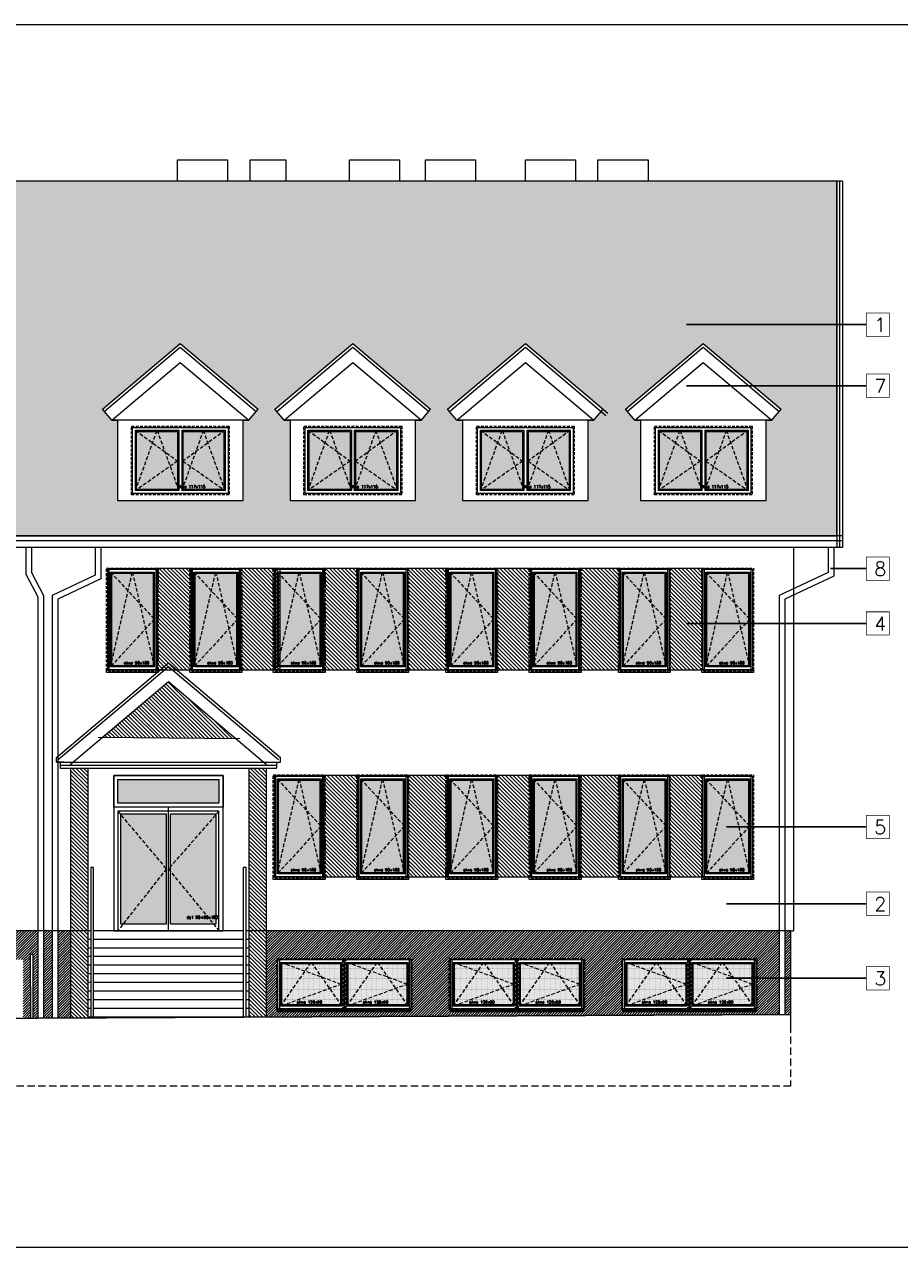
# Model space of a CAD drawing. Header units: millimetres. Extents: x 23192 to 177760, y -399809 to -79279.
# Tile 63 of 256: x 80655 to 82177, y -238865 to -236738. Entities that reach past the tile are written whole.
import ezdxf

# ---------------------------------------------------------------- set-up
doc = ezdxf.new("R2010")
doc.units = ezdxf.units.MM
for name, pattern in [('CACHE', [9.525, 6.35, -3.175]), ('CARKOVANA', [7.5, 5, -2.5]), ('HIDDEN', [9.525, 6.35, -3.175])]:
    doc.linetypes.add(name, pattern=pattern)
doc.layers.get('0').update_dxf_attribs({"lineweight": 0})
for name, color, linetype, lineweight in [('! opisy okien elewacja', 7, 'Continuous', 0), ('!! 0_ Istn-okna', 6, 'Continuous', 13), ('!! 0_ Istn-sciany', 3, 'Continuous', 30), ('!! 0_ WIDOK ELEWACJA', 4, 'Continuous', 0), ('!! 0_Istn-cienka', 4, 'Continuous', 9), ('!! 1_Hatch dach', 252, 'Continuous', 5), ('!! 2_NOWE OKNA WIDOk - remont', 140, 'Continuous', 5), ('!! 2_TYNK OBRYS', 252, 'Continuous', 13)]:
    doc.layers.add(name, color=color, linetype=linetype, lineweight=lineweight)
doc.layers.add('!! 1_ELEWACJA KOLOR', color=7, linetype='Continuous', lineweight=13, true_color=0x6888bb)
doc.layers.add('!! 2_ELEWACJA COKÓŁ', color=9, linetype='Continuous', lineweight=13, true_color=0x808080)
doc.layers.add('!!_1  OPISY ELEWACJE', color=250, linetype='Continuous')
doc.styles.add('TXT', font='simplex.shx')
pattern_1 = [(225, (130878.9713, -429739.2704), (2.24506403, -2.24506403), [])]

# ---------------------------------------------------------------- blocks, each defined once
blk = doc.blocks.new('okno 90x180')
at = {"layer": '!! 1_Hatch dach', "true_color": 0x575757}
h = blk.add_hatch(dxfattribs=at)
h.set_pattern_fill('DOTS', color=251)
h.set_pattern_definition([(0, (-9632.3096, -11392.1331), (0.79375, 1.5875), [0, -1.5875])])
h.paths.add_polyline_path([(9, -10), (81, -10), (81, -171), (9, -171)])
at = {"layer": '!! 0_ Istn-okna', "linetype": 'CARKOVANA', "lineweight": 5}
blk.add_lwpolyline([(0, -1), (90, -1), (90, -180), (0, -180)], close=True, dxfattribs=at)
at = {"layer": '!! 0_ Istn-okna'}
for points in [[(2, -3), (88, -3), (88, -178), (2, -178)], [(7, -8), (83, -8), (83, -173), (7, -173)], [(9, -10), (81, -10), (81, -171), (9, -171)], [(0, -178), (90, -178), (90, -183), (0, -183)]]:
    blk.add_lwpolyline(points, close=True, dxfattribs=at)
at = {"layer": '!! 1_Hatch dach', "color": 251, "linetype": 'CACHE', "true_color": 0x575757}
for points in [[(7, -173), (45, -8), (83, -173)], [(7, -8), (83, -90), (7, -173)]]:
    blk.add_lwpolyline(points, dxfattribs=at)
at = {"insert": (30.1, -163.6), "char_height": 5, "attachment_point": 1, "style": 'TXT'}
blk.add_mtext_dynamic_manual_height_columns('okno 90x180', width=52.63, gutter_width=75, heights=[0], dxfattribs=at)
blk = doc.blocks.new('okno 115x115')
at = {"layer": '!! 1_Hatch dach', "true_color": 0x575757}
h = blk.add_hatch(dxfattribs=at)
h.set_pattern_fill('DOTS', color=251, angle=360)
h.set_pattern_definition([(360, (-21873.4686, 1906.5186), (0.79375, 1.5875), [0, -1.5875])])
h.paths.add_polyline_path([(-12259.7, 13266.7), (-12157.7, 13266.7), (-12157.7, 13194.7), (-12259.7, 13194.7)])
h = blk.add_hatch(dxfattribs=at)
h.set_pattern_fill('ANSI31', color=251, scale=0.2, angle=360)
h.paths.add_polyline_path([(-12264.2, 13187.7), (-12153.2, 13187.7), (-12153.2, 13182.7), (-12264.2, 13182.7)])
at = {"layer": '!! 0_ Istn-okna', "linetype": 'CARKOVANA', "lineweight": 5}
blk.add_lwpolyline([(-12268.7, 13275.7), (-12148.7, 13275.7), (-12148.7, 13185.7), (-12268.7, 13185.7)], close=True, dxfattribs=at)
at = {"layer": '!! 0_ Istn-okna'}
for points in [[(-12266.7, 13273.7), (-12150.7, 13273.7), (-12150.7, 13187.7), (-12266.7, 13187.7)], [(-12261.7, 13268.7), (-12155.7, 13268.7), (-12155.7, 13192.7), (-12261.7, 13192.7)], [(-12259.7, 13266.7), (-12157.7, 13266.7), (-12157.7, 13194.7), (-12259.7, 13194.7)], [(-12266.7, 13187.7), (-12150.7, 13187.7), (-12150.7, 13182.7), (-12266.7, 13182.7)]]:
    blk.add_lwpolyline(points, close=True, dxfattribs=at)
at = {"layer": '!! 1_Hatch dach', "color": 251, "linetype": 'CACHE', "true_color": 0x575757}
for points in [[(-12261.7, 13192.7), (-12208.7, 13268.7), (-12155.7, 13192.7)], [(-12261.7, 13268.7), (-12155.7, 13230.7), (-12261.7, 13192.7)]]:
    blk.add_lwpolyline(points, dxfattribs=at)
at = {"insert": (-12234.1, 13202.1), "char_height": 5, "attachment_point": 1, "style": 'TXT'}
blk.add_mtext_dynamic_manual_height_columns('okno 120x90', width=52.63, gutter_width=75, heights=[0], dxfattribs=at)
blk = doc.blocks.new('DRZWI ZEWNETRZNE 2')
at = {"layer": '!! 1_Hatch dach', "true_color": 0x575757}
h = blk.add_hatch(dxfattribs=at)
h.set_pattern_fill('DOTS', color=251)
h.set_pattern_definition([(180, (-95, 511.8881), (-0.79375, -1.5875), [0, -1.5875])])
h.paths.add_polyline_path([(-187, -465.4), (-266.5, -465.4), (-266.5, -656.4), (-187, -656.4)])
h.paths.add_polyline_path([(-273.5, -465.4), (-353, -465.4), (-353, -656.4), (-273.5, -656.4)])
h.paths.add_polyline_path([(-182, -405.4), (-358, -405.4), (-358, -446.4), (-182, -446.4)])
at = {"layer": '!! 0_ Istn-okna'}
for p, q in [((-182, -460.4), (-358, -460.4)), ((-358, -460.4), (-358, -668.4)), ((-273.5, -465.4), (-353, -465.4)), ((-353, -465.4), (-353, -656.4)), ((-187, -465.4), (-266.5, -465.4)), ((-187, -656.4), (-187, -465.4)), ((-182, -668.4), (-182, -460.4))]:
    blk.add_line(p, q, dxfattribs=at)
for points in [[(-175, -668.4), (-175, -398.4), (-365, -398.4), (-365, -668.4)], [(-175, -668.4), (-175, -453.4), (-365, -453.4), (-365, -668.4)], [(-273.5, -656.4), (-273.5, -465.4)], [(-270, -668.4), (-270, -453.4)], [(-266.5, -656.4), (-266.5, -465.4)], [(-353, -656.4), (-273.5, -656.4)], [(-266.5, -656.4), (-187, -656.4)], [(-365, -668.4), (-175, -668.4)]]:
    blk.add_lwpolyline(points, dxfattribs=at)
for points in [[(-175, -453.4), (-365, -453.4), (-365, -398.4), (-175, -398.4)], [(-182, -446.4), (-358, -446.4), (-358, -405.4), (-182, -405.4)]]:
    blk.add_lwpolyline(points, close=True, dxfattribs=at)
at = {"layer": '!! 1_Hatch dach', "color": 251, "linetype": 'CACHE', "true_color": 0x575757}
for points in [[(-358, -460.4), (-273.5, -560.9), (-358, -668.4)], [(-182, -460.4), (-270, -560.9), (-182, -668.4)]]:
    blk.add_lwpolyline(points, dxfattribs=at)
at = {"insert": (-238.2, -642.4), "char_height": 5, "attachment_point": 1, "style": 'TXT'}
blk.add_mtext_dynamic_manual_height_columns('dz1 90+90x180', width=52.63, gutter_width=75, heights=[0], dxfattribs=at)
blk = doc.blocks.new('OKNO 175X120')
at = {"layer": '!! 1_Hatch dach', "true_color": 0x575757}
h = blk.add_hatch(dxfattribs=at)
h.set_pattern_fill('DOTS', color=251, angle=360)
h.set_pattern_definition([(360, (62583.5575, -229491.1217), (0.79375, 1.5875), [0, -1.5875])])
h.paths.add_polyline_path([(72255.6, -218171), (72255.6, -218272), (72326.9, -218272), (72326.9, -218171)])
h.paths.add_polyline_path([(72246.2, -218272), (72246.2, -218171), (72174.9, -218171), (72174.9, -218272)])
at = {"layer": '!! 0_ Istn-okna', "linetype": 'CARKOVANA', "lineweight": 5}
blk.add_lwpolyline([(72165.9, -218162), (72335.9, -218162), (72335.9, -218281), (72165.9, -218281)], close=True, dxfattribs=at)
at = {"layer": '!! 0_ Istn-okna'}
blk.add_lwpolyline([(72167.9, -218164), (72333.9, -218164), (72333.9, -218279), (72167.9, -218279)], close=True, dxfattribs=at)
for points in [[(72248.4, -218274), (72172.9, -218274), (72172.9, -218169), (72248.4, -218169)], [(72246.2, -218272), (72174.9, -218272), (72174.9, -218171), (72246.2, -218171)], [(72246.2, -218171), (72246.2, -218272)], [(72248.4, -218169), (72248.4, -218274)], [(72253.4, -218169), (72328.9, -218169), (72328.9, -218274), (72253.4, -218274)], [(72253.4, -218169), (72253.4, -218274)], [(72255.6, -218171), (72326.9, -218171), (72326.9, -218272), (72255.6, -218272)], [(72255.6, -218171), (72255.6, -218272)]]:
    blk.add_lwpolyline(points, dxfattribs=at)
at = {"layer": '!! 1_Hatch dach', "color": 251, "linetype": 'CACHE', "true_color": 0x575757}
for points in [[(72172.9, -218274), (72210.6, -218169), (72248.4, -218274)], [(72172.9, -218169), (72246.2, -218222.5), (72172.9, -218274)], [(72328.9, -218274), (72291.1, -218169), (72253.4, -218274)], [(72328.9, -218169), (72255.6, -218222.5), (72328.9, -218274)]]:
    blk.add_lwpolyline(points, dxfattribs=at)
at = {"insert": (72245.9, -218264.6), "char_height": 5, "attachment_point": 1, "style": 'TXT'}
blk.add_mtext_dynamic_manual_height_columns('okno 117x115', width=52.63, gutter_width=75, heights=[0], dxfattribs=at)

msp = doc.modelspace()

# ---------------------------------------------------------------- hatches: boundary and pattern name
at = {"layer": '!! 1_ELEWACJA KOLOR', "true_color": 0xa78758}
h = msp.add_hatch(dxfattribs=at)
h.set_pattern_fill('ANSI31', color=45, scale=1.5, angle=-90)
h.paths.add_polyline_path([(80944.75991, -237860.26576), (80944.75991, -237684.26576), (80885.75991, -237684.26576), (80885.75991, -237860.26576)])
h = msp.add_hatch(dxfattribs=at)
h.set_pattern_fill('ANSI31', color=45, scale=1.5, angle=-90)
h.paths.add_polyline_path([(81099.75991, -237860.26576), (81099.75991, -237684.26576), (81030.75991, -237684.26576), (81030.75991, -237860.26576)])
h = msp.add_hatch(dxfattribs=at)
h.set_pattern_fill('ANSI31', color=45, scale=1.5, angle=-90)
h.paths.add_polyline_path([(81234.75991, -237860.26576), (81234.75991, -237684.26576), (81175.75991, -237684.26576), (81175.75991, -237860.26576)])
h = msp.add_hatch(dxfattribs=at)
h.set_pattern_fill('ANSI31', color=45, scale=1.5, angle=-90)
h.paths.add_polyline_path([(81389.75991, -237860.26576), (81389.75991, -237684.26576), (81320.75991, -237684.26576), (81320.75991, -237860.26576)])
h = msp.add_hatch(dxfattribs=at)
h.set_pattern_fill('ANSI31', color=45, scale=1.5, angle=-90)
h.paths.add_polyline_path([(81534.75991, -237860.26576), (81534.75991, -237684.26576), (81475.75991, -237684.26576), (81475.75991, -237860.26576)])
h = msp.add_hatch(dxfattribs=at)
h.set_pattern_fill('ANSI31', color=45, scale=1.5, angle=-90)
h.paths.add_polyline_path([(81689.75991, -237860.26576), (81689.75991, -237684.26576), (81620.75991, -237684.26576), (81620.75991, -237860.26576)])
h = msp.add_hatch(dxfattribs=at)
h.set_pattern_fill('ANSI31', color=45, scale=1.5, angle=-90)
h.paths.add_polyline_path([(81834.75991, -237860.26576), (81834.75991, -237684.26576), (81775.75991, -237684.26576), (81775.75991, -237860.26576)])
h = msp.add_hatch(dxfattribs=at)
h.set_pattern_fill('ANSI31', color=45, scale=1.5, angle=-90)
h.paths.add_polyline_path([(80735.25991, -238314.26576), (80765.25991, -238314.26576), (80765.25991, -238031.26576), (80735.25991, -238031.26576)])
h.paths.add_polyline_path([(80735.25991, -238465.77354), (80765.25991, -238465.62762), (80765.25991, -238314.26576), (80735.25991, -238314.26576)])
h.paths.add_polyline_path([(80790.89225, -237977.53854), (81021.94696, -237979.50027), (80905.25991, -237880.80715)])
h = msp.add_hatch(dxfattribs=at)
h.set_pattern_fill('ANSI31', color=45, scale=1.5, angle=-90)
h.paths.add_polyline_path([(81045.25991, -238314.26576), (81075.25991, -238314.26576), (81075.25991, -238031.26576), (81045.25991, -238031.26576)])
h.paths.add_polyline_path([(81045.25991, -238464.26576), (81075.25991, -238464.11984), (81075.25991, -238314.26576), (81045.25991, -238314.26576)])
h = msp.add_hatch(dxfattribs=at)
h.set_pattern_fill('ANSI31', color=45, scale=1.5, angle=-90)
h.paths.add_polyline_path([(81234.75991, -238220.26576), (81234.75991, -238044.26576), (81175.75991, -238044.26576), (81175.75991, -238220.26576)])
h = msp.add_hatch(dxfattribs=at)
h.set_pattern_fill('ANSI31', color=45, scale=1.5, angle=-90)
h.paths.add_polyline_path([(81389.75991, -238220.26576), (81389.75991, -238044.26576), (81320.75991, -238044.26576), (81320.75991, -238220.26576)])
h = msp.add_hatch(dxfattribs=at)
h.set_pattern_fill('ANSI31', color=45, scale=1.5, angle=-90)
h.paths.add_polyline_path([(81534.75991, -238220.26576), (81534.75991, -238044.26576), (81475.75991, -238044.26576), (81475.75991, -238220.26576)])
h = msp.add_hatch(dxfattribs=at)
h.set_pattern_fill('ANSI31', color=45, scale=1.5, angle=-90)
h.paths.add_polyline_path([(81689.75991, -238220.26576), (81689.75991, -238044.26576), (81620.75991, -238044.26576), (81620.75991, -238220.26576)])
h = msp.add_hatch(dxfattribs=at)
h.set_pattern_fill('ANSI31', color=45, scale=1.5, angle=-90)
h.paths.add_polyline_path([(81834.75991, -238220.26576), (81834.75991, -238044.26576), (81775.75991, -238044.26576), (81775.75991, -238220.26576)])
at = {"layer": '!! 1_Hatch dach', "true_color": 0x990000}
h = msp.add_hatch(dxfattribs=at)
h.set_pattern_fill('AR-B88', color=14, scale=0.1, angle=180)
h.paths.add_polyline_path([(79303.25991, -237613.0165), (79303.25991, -237627.22212), (82067.25991, -237627.22212), (82067.25991, -237010.26576), (75781.25991, -237010.26576), (75781.25991, -237627.22212), (77951.25991, -237627.22212), (77951.25991, -237891.63335), (78244.25991, -237891.63335), (78244.25991, -237647.85452), (78174.25991, -237647.85452), (78174.25991, -237635.86593), (78159.25991, -237635.86593), (78159.25991, -237613.0165), (78731.25991, -237109.6565)])
h.paths.add_polyline_path([(79511.5687, -237292.80212), (79646.87991, -237407.24742), (79630.73536, -237426.33547), (79392.40203, -237426.33547), (79376.25749, -237407.24742)], flags=16)
h.paths.add_polyline_path([(79511.5687, -237325.54511), (79630.73536, -237426.33547), (79392.40203, -237426.33547)], flags=0)
h.paths.add_polyline_path([(79511.5687, -237329.47427), (79622.54287, -237423.33547), (79400.59453, -237423.33547)], flags=0)
h.paths.add_polyline_path([(79795.42415, -237407.24742), (79930.73536, -237292.80212), (80066.04658, -237407.24742), (80049.90203, -237426.33547), (79811.5687, -237426.33547)], flags=16)
h.paths.add_polyline_path([(79811.5687, -237426.33547), (79930.73536, -237325.54511), (80049.90203, -237426.33547)], flags=0)
h.paths.add_polyline_path([(79819.7612, -237423.33547), (79930.73536, -237329.47427), (80041.70953, -237423.33547)], flags=0)
h.paths.add_polyline_path([(80214.59082, -237407.24742), (80349.90203, -237292.80212), (80485.21324, -237407.24742), (80469.0687, -237426.33547), (80230.73536, -237426.33547)], flags=16)
h.paths.add_polyline_path([(80230.73536, -237426.33547), (80349.90203, -237325.54511), (80469.0687, -237426.33547)], flags=0)
h.paths.add_polyline_path([(80238.92786, -237423.33547), (80349.90203, -237329.47427), (80460.8762, -237423.33547)], flags=0)
h.paths.add_polyline_path([(78086.26233, -237407.24742), (78070.11779, -237426.33547), (77831.78445, -237426.33547), (77815.63991, -237407.24742), (77950.95112, -237292.80212)], flags=16)
h.paths.add_polyline_path([(78070.11779, -237426.33547), (77831.78445, -237426.33547), (77950.95112, -237325.54511)], flags=0)
h.paths.add_polyline_path([(78061.92529, -237423.33547), (77839.97695, -237423.33547), (77950.95112, -237329.47427)], flags=0)
h.paths.add_polyline_path([(80790.64743, -237407.24742), (80925.95864, -237292.80212), (81061.26985, -237407.24742), (81045.1253, -237426.33547), (81035.1253, -237426.33547), (81035.1253, -237565.70631), (80816.79197, -237565.70631), (80816.79197, -237426.33547), (80806.79197, -237426.33547)], flags=16)
h.paths.add_polyline_path([(80840.95864, -237436.70631), (81010.95864, -237436.70631), (81010.95864, -237555.70631), (80840.95864, -237555.70631)], flags=0)
h.paths.add_polyline_path([(80847.95864, -237443.70631), (80923.45864, -237443.70631), (80923.45864, -237548.70631), (80847.95864, -237548.70631)], flags=0)
h.paths.add_polyline_path([(80849.95864, -237445.16588), (80850.69918, -237445.70631), (80884.98959, -237445.70631), (80885.70864, -237443.70631), (80886.42769, -237445.70631), (80921.26817, -237445.70631), (80921.26817, -237542.61361), (80922.73959, -237546.70631), (80850.80561, -237546.70631), (80847.95864, -237548.70631), (80849.95864, -237543.1434)], flags=0)
h.paths.add_polyline_path([(77667.09567, -237407.24742), (77650.95112, -237426.33547), (77412.61779, -237426.33547), (77396.47324, -237407.24742), (77531.78445, -237292.80212)], flags=16)
h.paths.add_polyline_path([(80928.45864, -237443.70631), (81003.95864, -237443.70631), (81003.95864, -237548.70631), (80928.45864, -237548.70631)], flags=0)
h.paths.add_polyline_path([(80930.64911, -237445.70631), (80965.48959, -237445.70631), (80966.20864, -237443.70631), (80966.92769, -237445.70631), (81001.21809, -237445.70631), (81001.95864, -237445.16588), (81001.95864, -237543.1434), (81003.95864, -237548.70631), (81001.11167, -237546.70631), (80929.17769, -237546.70631), (80930.64911, -237542.61361)], flags=0)
h.paths.add_polyline_path([(77650.95112, -237426.33547), (77412.61779, -237426.33547), (77531.78445, -237325.54511)], flags=0)
h.paths.add_polyline_path([(77642.75862, -237423.33547), (77420.81029, -237423.33547), (77531.78445, -237329.47427)], flags=0)
h.paths.add_polyline_path([(81090.64743, -237407.24742), (81225.95864, -237292.80212), (81361.26985, -237407.24742), (81345.1253, -237426.33547), (81335.1253, -237426.33547), (81335.1253, -237565.70631), (81116.79197, -237565.70631), (81116.79197, -237426.33547), (81106.79197, -237426.33547)], flags=16)
h.paths.add_polyline_path([(81140.95864, -237436.70631), (81310.95864, -237436.70631), (81310.95864, -237555.70631), (81140.95864, -237555.70631)], flags=0)
h.paths.add_polyline_path([(81147.95864, -237443.70631), (81223.45864, -237443.70631), (81223.45864, -237548.70631), (81147.95864, -237548.70631)], flags=0)
h.paths.add_polyline_path([(81149.95864, -237445.16588), (81150.69918, -237445.70631), (81184.98959, -237445.70631), (81185.70864, -237443.70631), (81186.42769, -237445.70631), (81221.26817, -237445.70631), (81221.26817, -237542.61361), (81222.73959, -237546.70631), (81150.80561, -237546.70631), (81147.95864, -237548.70631), (81149.95864, -237543.1434)], flags=0)
h.paths.add_polyline_path([(81228.45864, -237443.70631), (81303.95864, -237443.70631), (81303.95864, -237548.70631), (81228.45864, -237548.70631)], flags=0)
h.paths.add_polyline_path([(81230.64911, -237445.70631), (81265.48959, -237445.70631), (81266.20864, -237443.70631), (81266.92769, -237445.70631), (81301.21809, -237445.70631), (81301.95864, -237445.16588), (81301.95864, -237543.1434), (81303.95864, -237548.70631), (81301.11167, -237546.70631), (81229.17769, -237546.70631), (81230.64911, -237542.61361)], flags=0)
h.paths.add_polyline_path([(77247.929, -237407.24742), (77231.78445, -237426.33547), (76993.45112, -237426.33547), (76977.30658, -237407.24742), (77112.61779, -237292.80212)], flags=16)
h.paths.add_polyline_path([(77231.78445, -237426.33547), (76993.45112, -237426.33547), (77112.61779, -237325.54511)], flags=0)
h.paths.add_polyline_path([(77223.59196, -237423.33547), (77001.64362, -237423.33547), (77112.61779, -237329.47427)], flags=0)
h.paths.add_polyline_path([(81390.64743, -237407.24742), (81525.95864, -237292.80212), (81661.26985, -237407.24742), (81645.1253, -237426.33547), (81635.1253, -237426.33547), (81635.1253, -237565.70631), (81416.79197, -237565.70631), (81416.79197, -237426.33547), (81406.79197, -237426.33547)], flags=16)
h.paths.add_polyline_path([(81440.95864, -237436.70631), (81610.95864, -237436.70631), (81610.95864, -237555.70631), (81440.95864, -237555.70631)], flags=0)
h.paths.add_polyline_path([(81447.95864, -237443.70631), (81523.45864, -237443.70631), (81523.45864, -237548.70631), (81447.95864, -237548.70631)], flags=0)
h.paths.add_polyline_path([(81449.95864, -237445.16588), (81450.69918, -237445.70631), (81484.98959, -237445.70631), (81485.70864, -237443.70631), (81486.42769, -237445.70631), (81521.26817, -237445.70631), (81521.26817, -237542.61361), (81522.73959, -237546.70631), (81450.80561, -237546.70631), (81447.95864, -237548.70631), (81449.95864, -237543.1434)], flags=0)
h.paths.add_polyline_path([(81528.45864, -237443.70631), (81603.95864, -237443.70631), (81603.95864, -237548.70631), (81528.45864, -237548.70631)], flags=0)
h.paths.add_polyline_path([(81530.64911, -237445.70631), (81565.48959, -237445.70631), (81566.20864, -237443.70631), (81566.92769, -237445.70631), (81601.21809, -237445.70631), (81601.95864, -237445.16588), (81601.95864, -237543.1434), (81603.95864, -237548.70631), (81601.11167, -237546.70631), (81529.17769, -237546.70631), (81530.64911, -237542.61361)], flags=0)
h.paths.add_polyline_path([(81699.9487, -237407.24742), (81835.25991, -237292.80212), (81970.57112, -237407.24742), (81954.42658, -237426.33547), (81944.42658, -237426.33547), (81944.42658, -237565.70631), (81726.09324, -237565.70631), (81726.09324, -237426.33547), (81716.09324, -237426.33547)], flags=16)
h.paths.add_polyline_path([(81750.25991, -237436.70631), (81920.25991, -237436.70631), (81920.25991, -237555.70631), (81750.25991, -237555.70631)], flags=0)
h.paths.add_polyline_path([(81757.25991, -237443.70631), (81832.75991, -237443.70631), (81832.75991, -237548.70631), (81757.25991, -237548.70631)], flags=0)
h.paths.add_polyline_path([(81759.25991, -237445.16588), (81760.00045, -237445.70631), (81794.29086, -237445.70631), (81795.00991, -237443.70631), (81795.72896, -237445.70631), (81830.56944, -237445.70631), (81830.56944, -237542.61361), (81832.04086, -237546.70631), (81760.10688, -237546.70631), (81757.25991, -237548.70631), (81759.25991, -237543.1434)], flags=0)
h.paths.add_polyline_path([(81837.75991, -237443.70631), (81913.25991, -237443.70631), (81913.25991, -237548.70631), (81837.75991, -237548.70631)], flags=0)
h.paths.add_polyline_path([(81839.95038, -237445.70631), (81874.79086, -237445.70631), (81875.50991, -237443.70631), (81876.22896, -237445.70631), (81910.51937, -237445.70631), (81911.25991, -237445.16588), (81911.25991, -237543.1434), (81913.25991, -237548.70631), (81910.41294, -237546.70631), (81838.47896, -237546.70631), (81839.95038, -237542.61361)], flags=0)
h.paths.add_polyline_path([(81829.08766, -237545.54668), (81881.11147, -237545.54668), (81881.11147, -237538.04668), (81829.08766, -237538.04668)], flags=8)
h.paths.add_polyline_path([(81519.78639, -237545.54668), (81571.8102, -237545.54668), (81571.8102, -237538.04668), (81519.78639, -237538.04668)], flags=8)
h.paths.add_polyline_path([(81219.78639, -237545.54668), (81271.8102, -237545.54668), (81271.8102, -237538.04668), (81219.78639, -237538.04668)], flags=8)
h.paths.add_polyline_path([(80919.78639, -237545.54668), (80971.8102, -237545.54668), (80971.8102, -237538.04668), (80919.78639, -237538.04668)], flags=8)
at = {"layer": '!! 2_ELEWACJA COKÓŁ', "true_color": 0x2b2b2c}
h = msp.add_hatch(dxfattribs=at)
h.set_pattern_fill('ANSI31', color=250, angle=180)
h.set_pattern_definition(pattern_1)
h.paths.add_polyline_path([(80412.75331, -238341.92238), (80409.75331, -238341.92238), (80409.75331, -238467.35674), (80529.89261, -238466.77241), (80529.83178, -238454.26576), (80426.75331, -238454.26576), (80426.75331, -238452.26576), (80424.75331, -238452.26576), (80424.75331, -238362.26576), (80529.38431, -238362.26576), (80529.35285, -238355.79786), (80534.35285, -238355.79786), (80534.35285, -238362.26576), (80539.75331, -238362.26576), (80539.75331, -238364.26576), (80652.75331, -238364.26576), (80652.75331, -238466.17484), (80665.79645, -238466.1114), (80665.25991, -238355.79786), (80670.25991, -238355.79786), (80670.25991, -238466.08969), (80678.04331, -238466.05183), (80678.04331, -238314.26576), (80412.75331, -238314.26576)])
h.paths.add_polyline_path([(80688.04331, -238466.00319), (80703.04331, -238465.93023), (80703.04331, -238314.26576), (80688.04331, -238314.26576)])
h.paths.add_polyline_path([(80713.04331, -238465.8816), (80735.25991, -238465.77354), (80735.25991, -238314.26576), (80713.04331, -238314.26576)])
h = msp.add_hatch(dxfattribs=at)
h.set_pattern_fill('ANSI31', color=250, angle=180)
h.set_pattern_definition(pattern_1)
h.paths.add_polyline_path([(81075.25991, -238464.11984), (81967.25991, -238459.78132), (81967.25991, -238314.26576), (81075.25991, -238314.26576)])
h.paths.add_polyline_path([(81811.25991, -238362.26576), (81926.25991, -238362.26576), (81926.25991, -238452.26576), (81924.25991, -238452.26576), (81924.25991, -238454.26576), (81698.25991, -238454.26576), (81698.25991, -238452.26576), (81696.25991, -238452.26576), (81696.25991, -238362.26576)], flags=16)
h.paths.add_polyline_path([(81809.25991, -238364.26576), (81809.25991, -238450.26576), (81698.25991, -238450.26576), (81698.25991, -238364.26576)], flags=0)
h.paths.add_polyline_path([(81804.25991, -238369.26576), (81804.25991, -238445.26576), (81703.25991, -238445.26576), (81703.25991, -238369.26576)], flags=0)
h.paths.add_polyline_path([(81802.25991, -238371.26576), (81802.25991, -238406.51328), (81804.25991, -238407.26576), (81802.25991, -238408.01823), (81802.25991, -238442.25586), (81802.93096, -238443.26576), (81708.5757, -238443.26576), (81703.25991, -238445.26576), (81705.25991, -238442.25586), (81705.25991, -238371.26576), (81752.43096, -238371.26576), (81753.75991, -238369.26576), (81755.08886, -238371.26576)], flags=0)
h.paths.add_polyline_path([(81813.25991, -238364.26576), (81924.25991, -238364.26576), (81924.25991, -238450.26576), (81813.25991, -238450.26576)], flags=0)
h.paths.add_polyline_path([(81818.25991, -238369.26576), (81919.25991, -238369.26576), (81919.25991, -238445.26576), (81818.25991, -238445.26576)], flags=0)
h.paths.add_polyline_path([(81867.43096, -238371.26576), (81868.75991, -238369.26576), (81870.08886, -238371.26576), (81917.25991, -238371.26576), (81917.25991, -238406.51328), (81919.25991, -238407.26576), (81917.25991, -238408.01823), (81917.25991, -238442.25586), (81917.93096, -238443.26576), (81823.5757, -238443.26576), (81818.25991, -238445.26576), (81820.25991, -238442.25586), (81820.25991, -238371.26576)], flags=0)
h.paths.add_polyline_path([(81626.25991, -238362.26576), (81626.25991, -238452.26576), (81624.25991, -238452.26576), (81624.25991, -238454.26576), (81398.25991, -238454.26576), (81398.25991, -238452.26576), (81396.25991, -238452.26576), (81396.25991, -238362.26576), (81511.25991, -238362.26576)], flags=16)
h.paths.add_polyline_path([(81624.25991, -238364.26576), (81624.25991, -238450.26576), (81513.25991, -238450.26576), (81513.25991, -238364.26576)], flags=0)
h.paths.add_polyline_path([(81619.25991, -238369.26576), (81619.25991, -238445.26576), (81518.25991, -238445.26576), (81518.25991, -238369.26576)], flags=0)
h.paths.add_polyline_path([(81617.25991, -238371.26576), (81617.25991, -238406.51328), (81619.25991, -238407.26576), (81617.25991, -238408.01823), (81617.25991, -238442.25586), (81617.93096, -238443.26576), (81523.5757, -238443.26576), (81518.25991, -238445.26576), (81520.25991, -238442.25586), (81520.25991, -238371.26576), (81567.43096, -238371.26576), (81568.75991, -238369.26576), (81570.08886, -238371.26576)], flags=0)
h.paths.add_polyline_path([(81509.25991, -238364.26576), (81509.25991, -238450.26576), (81398.25991, -238450.26576), (81398.25991, -238364.26576)], flags=0)
h.paths.add_polyline_path([(81504.25991, -238369.26576), (81504.25991, -238445.26576), (81403.25991, -238445.26576), (81403.25991, -238369.26576)], flags=0)
h.paths.add_polyline_path([(81502.25991, -238371.26576), (81502.25991, -238406.51328), (81504.25991, -238407.26576), (81502.25991, -238408.01823), (81502.25991, -238442.25586), (81502.93096, -238443.26576), (81408.5757, -238443.26576), (81403.25991, -238445.26576), (81405.25991, -238442.25586), (81405.25991, -238371.26576), (81452.43096, -238371.26576), (81453.75991, -238369.26576), (81455.08886, -238371.26576)], flags=0)
h.paths.add_polyline_path([(81326.25991, -238362.26576), (81326.25991, -238452.26576), (81324.25991, -238452.26576), (81324.25991, -238454.26576), (81098.25991, -238454.26576), (81098.25991, -238452.26576), (81096.25991, -238452.26576), (81096.25991, -238362.26576), (81211.25991, -238362.26576)], flags=16)
h.paths.add_polyline_path([(81324.25991, -238364.26576), (81324.25991, -238450.26576), (81213.25991, -238450.26576), (81213.25991, -238364.26576)], flags=0)
h.paths.add_polyline_path([(81319.25991, -238369.26576), (81319.25991, -238445.26576), (81218.25991, -238445.26576), (81218.25991, -238369.26576)], flags=0)
h.paths.add_polyline_path([(81317.25991, -238371.26576), (81317.25991, -238406.51328), (81319.25991, -238407.26576), (81317.25991, -238408.01823), (81317.25991, -238442.25586), (81317.93096, -238443.26576), (81223.5757, -238443.26576), (81218.25991, -238445.26576), (81220.25991, -238442.25586), (81220.25991, -238371.26576), (81267.43096, -238371.26576), (81268.75991, -238369.26576), (81270.08886, -238371.26576)], flags=0)
h.paths.add_polyline_path([(81209.25991, -238364.26576), (81209.25991, -238450.26576), (81098.25991, -238450.26576), (81098.25991, -238364.26576)], flags=0)
h.paths.add_polyline_path([(81204.25991, -238369.26576), (81204.25991, -238445.26576), (81103.25991, -238445.26576), (81103.25991, -238369.26576)], flags=0)
h.paths.add_polyline_path([(81202.25991, -238371.26576), (81202.25991, -238406.51328), (81204.25991, -238407.26576), (81202.25991, -238408.01823), (81202.25991, -238442.25586), (81202.93096, -238443.26576), (81108.5757, -238443.26576), (81103.25991, -238445.26576), (81105.25991, -238442.25586), (81105.25991, -238371.26576), (81152.43096, -238371.26576), (81153.75991, -238369.26576), (81155.08886, -238371.26576)], flags=0)
h.paths.add_polyline_path([(81977.25991, -238459.73268), (81987.25991, -238459.68404), (81987.25991, -238314.26576), (81977.25991, -238314.26576)])
h.paths.add_polyline_path([(81842.08766, -238442.10613), (81891.25433, -238442.10613), (81891.25433, -238434.60613), (81842.08766, -238434.60613)], flags=8)
h.paths.add_polyline_path([(81727.08766, -238442.10613), (81776.25433, -238442.10613), (81776.25433, -238434.60613), (81727.08766, -238434.60613)], flags=8)
h.paths.add_polyline_path([(81542.08766, -238442.10613), (81591.25433, -238442.10613), (81591.25433, -238434.60613), (81542.08766, -238434.60613)], flags=8)
h.paths.add_polyline_path([(81427.08766, -238442.10613), (81476.25433, -238442.10613), (81476.25433, -238434.60613), (81427.08766, -238434.60613)], flags=8)
h.paths.add_polyline_path([(81242.08766, -238442.10613), (81291.25433, -238442.10613), (81291.25433, -238434.60613), (81242.08766, -238434.60613)], flags=8)
h.paths.add_polyline_path([(81127.08766, -238442.10613), (81176.25433, -238442.10613), (81176.25433, -238434.60613), (81127.08766, -238434.60613)], flags=8)

# ---------------------------------------------------------------- linework, layer by layer
at = {"layer": '! opisy okien elewacja'}
for points in [[(82687.95751, -238865.24478), (75348.20682, -238865.24478), (75348.20682, -236737.82104), (82687.95751, -236737.82104)], [(82067.25991, -237010.26576), (75781.25991, -237010.26576), (75781.25991, -237627.22212), (77951.25991, -237627.22212), (77951.25991, -237891.63335), (78244.25991, -237891.63335), (78244.25991, -237647.85452), (78174.25991, -237647.85452), (78174.25991, -237635.86593), (78159.25991, -237635.86593), (78159.25991, -237613.0165), (78731.25991, -237109.6565), (79303.25991, -237613.0165), (79303.25991, -237627.22212), (82067.25991, -237627.22212)]]:
    msp.add_lwpolyline(points, close=True, dxfattribs=at)
at = {"layer": '!! 0_ Istn-sciany'}
msp.add_lwpolyline([(81987.25991, -238459.68404), (76516.8108, -238486.29129)], dxfattribs=at)
at = {"layer": '!! 0_ WIDOK ELEWACJA'}
for p, q in [((80790.64743, -237407.24742), (80925.95864, -237292.80212)), ((80925.95864, -237292.80212), (81061.26985, -237407.24742)), ((81090.64743, -237407.24742), (81225.95864, -237292.80212)), ((81225.95864, -237292.80212), (81361.26985, -237407.24742)), ((81390.64743, -237407.24742), (81525.95864, -237292.80212)), ((81525.95864, -237292.80212), (81669.28777, -237414.02893)), ((81699.9487, -237407.24742), (81835.25991, -237292.80212)), ((81835.25991, -237292.80212), (81970.57112, -237407.24742)), ((80793.87634, -237411.06503), (80925.95864, -237299.35071)), ((80925.95864, -237299.35071), (81058.04094, -237411.06503)), ((81093.87634, -237411.06503), (81225.95864, -237299.35071)), ((81225.95864, -237299.35071), (81358.04094, -237411.06503)), ((81393.87634, -237411.06503), (81525.95864, -237299.35071)), ((81525.95864, -237299.35071), (81666.05886, -237417.84654)), ((81703.17761, -237411.06503), (81835.25991, -237299.35071)), ((81835.25991, -237299.35071), (81967.34221, -237411.06503)), ((80806.79197, -237426.33547), (80925.95864, -237325.54511)), ((80925.95864, -237325.54511), (81045.1253, -237426.33547)), ((81106.79197, -237426.33547), (81225.95864, -237325.54511)), ((81225.95864, -237325.54511), (81345.1253, -237426.33547)), ((81406.79197, -237426.33547), (81525.95864, -237325.54511)), ((81525.95864, -237325.54511), (81645.1253, -237426.33547)), ((81716.09324, -237426.33547), (81835.25991, -237325.54511)), ((81835.25991, -237325.54511), (81954.42658, -237426.33547)), ((80710.51649, -238012.77682), (80905.25991, -237848.06415)), ((80713.7454, -238016.59443), (80905.25991, -237854.61275)), ((80905.25991, -237848.06415), (81100.00333, -238012.77682)), ((80905.25991, -237854.61275), (81096.77442, -238016.59443)), ((80734.67896, -238025.08337), (80905.25991, -237880.80715)), ((80905.25991, -237880.80715), (81075.84086, -238025.08337))]:
    msp.add_line(p, q, dxfattribs=at)
for points in [[(80921.25991, -236973.26576), (81008.25991, -236973.26576), (81008.25991, -237010.26576), (80921.25991, -237010.26576)], [(81047.25991, -236973.26576), (81109.25991, -236973.26576), (81109.25991, -237010.26576), (81047.25991, -237010.26576)], [(81220.25991, -236973.26576), (81307.25991, -236973.26576), (81307.25991, -237010.26576), (81220.25991, -237010.26576)], [(81352.25991, -236973.26576), (81439.25991, -236973.26576), (81439.25991, -237010.26576), (81352.25991, -237010.26576)], [(81526.25991, -236973.26576), (81613.25991, -236973.26576), (81613.25991, -237010.26576), (81526.25991, -237010.26576)], [(81652.25991, -236973.26576), (81739.25991, -236973.26576), (81739.25991, -237010.26576), (81652.25991, -237010.26576)], [(80883.25991, -237684.26576), (80883.25991, -237864.26576), (80802.25991, -237864.26576), (80802.25991, -237684.26576)], [(81028.25991, -237684.26576), (81028.25991, -237864.26576), (80947.25991, -237864.26576), (80947.25991, -237684.26576)], [(81173.25991, -237684.26576), (81173.25991, -237864.26576), (81092.25991, -237864.26576), (81092.25991, -237684.26576)], [(81318.25991, -237684.26576), (81318.25991, -237864.26576), (81237.25991, -237864.26576), (81237.25991, -237684.26576)], [(81473.25991, -237684.26576), (81473.25991, -237864.26576), (81392.25991, -237864.26576), (81392.25991, -237684.26576)], [(81618.25991, -237684.26576), (81618.25991, -237864.26576), (81537.25991, -237864.26576), (81537.25991, -237684.26576)], [(81773.25991, -237684.26576), (81773.25991, -237864.26576), (81692.25991, -237864.26576), (81692.25991, -237684.26576)], [(81773.25991, -237684.26576), (81773.25991, -237864.26576), (81692.25991, -237864.26576), (81692.25991, -237684.26576)], [(81773.25991, -237684.26576), (81773.25991, -237864.26576), (81692.25991, -237864.26576), (81692.25991, -237684.26576)], [(81918.25991, -237684.26576), (81918.25991, -237864.26576), (81837.25991, -237864.26576), (81837.25991, -237684.26576)], [(81173.25991, -238044.26576), (81173.25991, -238224.26576), (81092.25991, -238224.26576), (81092.25991, -238044.26576)], [(81318.25991, -238044.26576), (81318.25991, -238224.26576), (81237.25991, -238224.26576), (81237.25991, -238044.26576)], [(81473.25991, -238044.26576), (81473.25991, -238224.26576), (81392.25991, -238224.26576), (81392.25991, -238044.26576)], [(81618.25991, -238044.26576), (81618.25991, -238224.26576), (81537.25991, -238224.26576), (81537.25991, -238044.26576)], [(81773.25991, -238044.26576), (81773.25991, -238224.26576), (81692.25991, -238224.26576), (81692.25991, -238044.26576)], [(81773.25991, -238044.26576), (81773.25991, -238224.26576), (81692.25991, -238224.26576), (81692.25991, -238044.26576)], [(81773.25991, -238044.26576), (81773.25991, -238224.26576), (81692.25991, -238224.26576), (81692.25991, -238044.26576)], [(81918.25991, -238044.26576), (81918.25991, -238224.26576), (81837.25991, -238224.26576), (81837.25991, -238044.26576)], [(81324.25991, -238454.26576), (81324.25991, -238364.26576), (81098.25991, -238364.26576), (81098.25991, -238454.26576)], [(81624.25991, -238454.26576), (81624.25991, -238364.26576), (81398.25991, -238364.26576), (81398.25991, -238454.26576)], [(81924.25991, -238454.26576), (81924.25991, -238364.26576), (81698.25991, -238364.26576), (81698.25991, -238454.26576)]]:
    msp.add_lwpolyline(points, close=True, dxfattribs=at)
for points in [[(82077.25991, -237010.26576), (75771.25991, -237010.26576)], [(82067.25991, -237010.26576), (82067.25991, -237647.85452)], [(82072.25991, -237010.26576), (82072.25991, -237647.85452)], [(82077.25991, -237010.26576), (82077.25991, -237647.85452)], [(80806.79197, -237426.33547), (80790.64743, -237407.24742)], [(81045.1253, -237426.33547), (81061.26985, -237407.24742)], [(81106.79197, -237426.33547), (81090.64743, -237407.24742)], [(81345.1253, -237426.33547), (81361.26985, -237407.24742)], [(81406.79197, -237426.33547), (81390.64743, -237407.24742)], [(81645.1253, -237426.33547), (81661.26985, -237407.24742)], [(81716.09324, -237426.33547), (81699.9487, -237407.24742)], [(81954.42658, -237426.33547), (81970.57112, -237407.24742)], [(80806.79197, -237426.33547), (80816.79197, -237426.33547), (80816.79197, -237565.70631), (81035.1253, -237565.70631), (81035.1253, -237426.33547), (81045.1253, -237426.33547)], [(81045.1253, -237426.33547), (80806.79197, -237426.33547)], [(81106.79197, -237426.33547), (81116.79197, -237426.33547), (81116.79197, -237565.70631), (81335.1253, -237565.70631), (81335.1253, -237426.33547), (81345.1253, -237426.33547)], [(81345.1253, -237426.33547), (81106.79197, -237426.33547)], [(81406.79197, -237426.33547), (81416.79197, -237426.33547), (81416.79197, -237565.70631), (81635.1253, -237565.70631), (81635.1253, -237426.33547), (81645.1253, -237426.33547)], [(81645.1253, -237426.33547), (81406.79197, -237426.33547)], [(81716.09324, -237426.33547), (81726.09324, -237426.33547), (81726.09324, -237565.70631), (81944.42658, -237565.70631), (81944.42658, -237426.33547), (81954.42658, -237426.33547)], [(81954.42658, -237426.33547), (81716.09324, -237426.33547)], [(82077.25991, -237627.22212), (79303.25991, -237627.22212)], [(82077.25991, -237647.85452), (79257.84857, -237647.85452)], [(82077.25991, -237635.86593), (79288.25991, -237635.86593)], [(80657.38604, -237647.85452), (80657.38604, -237693.71372), (80678.04331, -237733.67613), (80678.04331, -238465.79786)], [(80667.38604, -237647.85452), (80667.38604, -237691.28197)], [(80778.04331, -237647.85452), (80778.04331, -237695.98343)], [(80788.04331, -237647.85452), (80788.04331, -237702.33203)], [(81992.25991, -237647.85452), (81992.25991, -238314.26576)], [(82052.25991, -237647.85452), (82052.25991, -237691.28197)], [(82062.25991, -237647.85452), (82062.25991, -237697.63057)], [(80667.38604, -237691.28197), (80688.04331, -237731.24438)], [(80778.04331, -237695.98343), (80703.04331, -237731.24438)], [(82052.25991, -237691.28197), (81967.25991, -237731.24438)], [(80788.04331, -237702.33203), (80713.04331, -237737.59297)], [(80798.04331, -237697.63057), (80797.75991, -237697.7638)], [(82062.25991, -237697.63057), (81977.25991, -237737.59297)], [(80688.04331, -237731.24438), (80688.04331, -238465.79786)], [(80703.04331, -237731.24438), (80703.04331, -238465.79786)], [(80713.04331, -237737.59297), (80713.04331, -238465.79786)], [(81967.25991, -237731.24438), (81967.25991, -238459.78132)], [(81977.25991, -237737.59297), (81977.25991, -238459.73268)], [(80783.22665, -237977.47346), (81029.76802, -237979.56667)], [(80723.51649, -238021.26576), (80710.51649, -238021.26576), (80710.51649, -238012.77682)], [(81087.00333, -238021.26576), (81100.00333, -238021.26576), (81100.00333, -238012.77682)], [(80710.51649, -238021.26576), (81100.00333, -238021.26576)], [(80717.01649, -238021.26576), (80717.01649, -238031.26576)], [(80717.01649, -238026.26576), (81093.50333, -238026.26576)], [(80717.01649, -238031.26576), (81093.50333, -238031.26576)], [(80735.25991, -238031.26576), (80735.25991, -238465.79786)], [(80765.25991, -238031.26576), (80765.25991, -238465.62762)], [(81045.25991, -238031.26576), (81045.25991, -238464.26576)], [(81075.25991, -238031.26576), (81075.25991, -238464.09552)], [(81093.50333, -238021.26576), (81093.50333, -238031.26576)], [(80770.25991, -238314.26576), (77951.25991, -238314.26576)], [(81035.25991, -238314.26576), (80775.25991, -238314.26576)], [(81987.25991, -238314.26576), (81040.25991, -238314.26576)], [(81987.25991, -238314.26576), (81987.25991, -238479.26576)], [(81987.25991, -238314.26576), (81992.25991, -238314.26576)], [(81811.25991, -238364.26576), (81811.25991, -238454.26576)]]:
    msp.add_lwpolyline(points, dxfattribs=at)
at = {"layer": '!! 0_Istn-cienka'}
for points in [[(80775.25991, -238464.29008), (80775.25991, -238204.26576), (80770.25991, -238204.26576), (80770.25991, -238464.31439)], [(81040.25991, -238464.29008), (81040.25991, -238204.26576), (81035.25991, -238204.26576), (81035.25991, -238464.31439)], [(80770.25991, -238314.26576), (80765.25991, -238314.26576)], [(80770.25991, -238329.26576), (80765.25991, -238329.26576)], [(81035.25991, -238314.26576), (80775.25991, -238314.26576)], [(81035.25991, -238329.26576), (80775.25991, -238329.26576)], [(81045.25991, -238314.26576), (81040.25991, -238314.26576)], [(81045.25991, -238329.26576), (81040.25991, -238329.26576)], [(80670.25991, -238465.79786), (80670.25991, -238355.79786), (80665.25991, -238355.79786), (80665.7961, -238466.03844)], [(80770.25991, -238344.26576), (80765.25991, -238344.26576)], [(81035.25991, -238344.26576), (80775.25991, -238344.26576)], [(81045.25991, -238344.26576), (81040.25991, -238344.26576)], [(80770.25991, -238359.26576), (80765.25991, -238359.26576)], [(80770.25991, -238374.26576), (80765.25991, -238374.26576)], [(81035.25991, -238359.26576), (80775.25991, -238359.26576)], [(81035.25991, -238374.26576), (80775.25991, -238374.26576)], [(81045.25991, -238359.26576), (81040.25991, -238359.26576)], [(81045.25991, -238374.26576), (81040.25991, -238374.26576)], [(80770.25991, -238389.26576), (80765.25991, -238389.26576)], [(81035.25991, -238389.26576), (80775.25991, -238389.26576)], [(81045.25991, -238389.26576), (81040.25991, -238389.26576)], [(80770.25991, -238404.26576), (80765.25991, -238404.26576)], [(80770.25991, -238419.26576), (80765.25991, -238419.26576)], [(81035.25991, -238404.26576), (80775.25991, -238404.26576)], [(81035.25991, -238419.26576), (80775.25991, -238419.26576)], [(81045.25991, -238404.26576), (81040.25991, -238404.26576)], [(81045.25991, -238419.26576), (81040.25991, -238419.26576)], [(80770.25991, -238434.26576), (80765.25991, -238434.26576)], [(81035.25991, -238434.26576), (80775.25991, -238434.26576)], [(81045.25991, -238434.26576), (81040.25991, -238434.26576)], [(80770.25991, -238449.26576), (80765.25991, -238449.26576)], [(81035.25991, -238449.26576), (80775.25991, -238449.26576)], [(81045.25991, -238449.26576), (81040.25991, -238449.26576)], [(81045.25991, -238464.26576), (80765.25991, -238464.26576)]]:
    msp.add_lwpolyline(points, dxfattribs=at)
at = {"layer": '!! 0_Istn-cienka', "linetype": 'HIDDEN', "ltscale": 2}
for points in [[(81987.25991, -238479.26576), (81987.25991, -238584.26576)], [(81987.25991, -238584.26576), (75861.25991, -238584.26576)]]:
    msp.add_lwpolyline(points, dxfattribs=at)
at = {"layer": '!! 2_TYNK OBRYS'}
for points in [[(80944.75991, -237860.26576), (80944.75991, -237684.26576), (80885.75991, -237684.26576), (80885.75991, -237860.26576)], [(81099.75991, -237860.26576), (81099.75991, -237684.26576), (81030.75991, -237684.26576), (81030.75991, -237860.26576)], [(81234.75991, -237860.26576), (81234.75991, -237684.26576), (81175.75991, -237684.26576), (81175.75991, -237860.26576)], [(81389.75991, -237860.26576), (81389.75991, -237684.26576), (81320.75991, -237684.26576), (81320.75991, -237860.26576)], [(81534.75991, -237860.26576), (81534.75991, -237684.26576), (81475.75991, -237684.26576), (81475.75991, -237860.26576)], [(81689.75991, -237860.26576), (81689.75991, -237684.26576), (81620.75991, -237684.26576), (81620.75991, -237860.26576)], [(81834.75991, -237860.26576), (81834.75991, -237684.26576), (81775.75991, -237684.26576), (81775.75991, -237860.26576)], [(81234.75991, -238220.26576), (81234.75991, -238044.26576), (81175.75991, -238044.26576), (81175.75991, -238220.26576)], [(81389.75991, -238220.26576), (81389.75991, -238044.26576), (81320.75991, -238044.26576), (81320.75991, -238220.26576)], [(81534.75991, -238220.26576), (81534.75991, -238044.26576), (81475.75991, -238044.26576), (81475.75991, -238220.26576)], [(81689.75991, -238220.26576), (81689.75991, -238044.26576), (81620.75991, -238044.26576), (81620.75991, -238220.26576)], [(81834.75991, -238220.26576), (81834.75991, -238044.26576), (81775.75991, -238044.26576), (81775.75991, -238220.26576)]]:
    msp.add_lwpolyline(points, close=True, dxfattribs=at)
at = {"layer": '!!_1  OPISY ELEWACJE', "const_width": 1.2}
for points in [[(82119.06552, -237280.08394), (82119.06552, -237239.53916), (82158.77986, -237239.53916), (82158.77986, -237280.08394)], [(82119.06552, -237280.08394), (82119.06552, -237239.53916), (82158.77986, -237239.53916), (82158.77986, -237280.08394)], [(82119.06552, -237386.47875), (82119.06552, -237345.93396), (82158.77986, -237345.93396), (82158.77986, -237386.47875)], [(82119.06552, -237386.47875), (82119.06552, -237345.93396), (82158.77986, -237345.93396), (82158.77986, -237386.47875)], [(82119.06552, -237704.6191), (82119.06552, -237664.07431), (82158.77986, -237664.07431), (82158.77986, -237704.6191)], [(82119.06552, -237704.6191), (82119.06552, -237664.07431), (82158.77986, -237664.07431), (82158.77986, -237704.6191)], [(82119.06552, -237800.06083), (82119.06552, -237759.51604), (82158.77986, -237759.51604), (82158.77986, -237800.06083)], [(82119.06552, -237800.06083), (82119.06552, -237759.51604), (82158.77986, -237759.51604), (82158.77986, -237800.06083)], [(82119.06552, -238154.00435), (82119.06552, -238113.45956), (82158.77986, -238113.45956), (82158.77986, -238154.00435)], [(82119.06552, -238154.00435), (82119.06552, -238113.45956), (82158.77986, -238113.45956), (82158.77986, -238154.00435)], [(82119.06552, -238287.58208), (82119.06552, -238247.03729), (82158.77986, -238247.03729), (82158.77986, -238287.58208)], [(82119.06552, -238287.58208), (82119.06552, -238247.03729), (82158.77986, -238247.03729), (82158.77986, -238287.58208)], [(82119.06552, -238417.03815), (82119.06552, -238376.49336), (82158.77986, -238376.49336), (82158.77986, -238417.03815)], [(82119.06552, -238417.03815), (82119.06552, -238376.49336), (82158.77986, -238376.49336), (82158.77986, -238417.03815)]]:
    msp.add_lwpolyline(points, close=True, dxfattribs=at)
at = {"layer": '!!_1  OPISY ELEWACJE'}
for points in [[(82119.06552, -237259.81155), (81806.12979, -237259.81155)], [(82119.06552, -237366.20636), (81806.12979, -237366.20636)], [(82119.06552, -237684.34671), (82056.45797, -237684.34671)], [(82119.06552, -237779.78843), (81806.12979, -237779.78843)], [(82119.06552, -238133.73195), (81875.4543, -238133.73195)], [(82119.06552, -238267.30968), (81875.4543, -238267.30968)], [(82119.06552, -238396.76576), (81875.4543, -238396.76576)]]:
    msp.add_lwpolyline(points, dxfattribs=at)

# ---------------------------------------------------------------- block references
at = {"layer": '!! 2_NOWE OKNA WIDOk - remont'}
for name, p in [('OKNO 175X120', (8675.0915, -19274.71776)), ('OKNO 175X120', (8975.0915, -19274.71776)), ('OKNO 175X120', (9275.0915, -19274.71776)), ('OKNO 175X120', (9584.39277, -19274.71776)), ('okno 90x180', (80797.75991, -237682.26576)), ('okno 90x180', (80942.75991, -237682.26576)), ('okno 90x180', (81087.75991, -237682.26576)), ('okno 90x180', (81232.75991, -237682.26576)), ('okno 90x180', (81387.75991, -237682.26576)), ('okno 90x180', (81532.75991, -237682.26576)), ('okno 90x180', (81687.75991, -237682.26576)), ('okno 90x180', (81832.75991, -237682.26576)), ('DRZWI ZEWNETRZNE 2', (81175.25991, -237645.85105)), ('okno 90x180', (81087.75991, -238042.26576)), ('okno 90x180', (81232.75991, -238042.26576)), ('okno 90x180', (81387.75991, -238042.26576)), ('okno 90x180', (81532.75991, -238042.26576)), ('okno 90x180', (81687.75991, -238042.26576)), ('okno 90x180', (81832.75991, -238042.26576)), ('okno 115x115', (93362.41892, -251637.91753)), ('okno 115x115', (93477.41892, -251637.91753)), ('okno 115x115', (93662.41892, -251637.91753)), ('okno 115x115', (93777.41892, -251637.91753)), ('okno 115x115', (93962.41892, -251637.91753)), ('okno 115x115', (94077.41892, -251637.91753))]:
    msp.add_blockref(name, p, dxfattribs=at)

# ---------------------------------------------------------------- texts
at = {"layer": '!!_1  OPISY ELEWACJE', "char_height": 24, "attachment_point": 1, "style": 'TXT'}
for s, insert in [('1', (82132.76744, -237248.20778)), ('7', (82132.76744, -237354.60259)), ('8', (82132.76744, -237672.74294)), ('4', (82132.76744, -237768.18466)), ('5', (82132.76744, -238122.12819)), ('2', (82132.76744, -238255.70591)), ('3', (82132.76744, -238385.16199))]:
    msp.add_mtext_dynamic_manual_height_columns(s, width=40.5447886, gutter_width=90, heights=[0], dxfattribs=dict(at, insert=insert))

doc.saveas('drawing.dxf')
